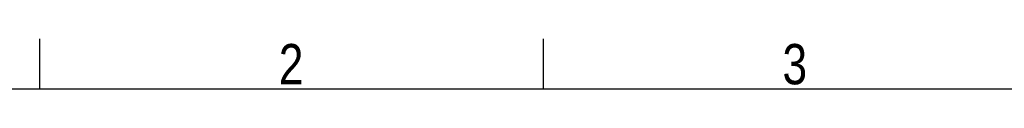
# Model space of a CAD drawing. Header units: millimetres. Extents: x 0 to 420, y 0 to 297.
# Tile 54 of 104: x 55 to 156, y 292 to 297. Entities that reach past the tile are written whole.
import ezdxf

# ---------------------------------------------------------------- set-up
doc = ezdxf.new("R2010")
doc.units = ezdxf.units.MM
doc.layers.add('CARTIGLIO', color=140, linetype='Continuous')
doc.styles.add('SLDTEXTSTYLE2', font='TXT', dxfattribs={"width": 0.821468})

msp = doc.modelspace()

# ---------------------------------------------------------------- linework, layer by layer
at = {"layer": 'CARTIGLIO', "linetype": 'Continuous'}
for p, q in [((56.92228, 291.82257), (56.92228, 296.99679)), ((108.66444, 291.82257), (108.66444, 296.99679)), ((414.8274, 291.82257), (5.18012, 291.82257))]:
    msp.add_line(p, q, dxfattribs=at)

# ---------------------------------------------------------------- texts
at = {"layer": 'CARTIGLIO', "char_height": 4.13937, "attachment_point": 2, "style": 'SLDTEXTSTYLE2'}
for s, insert in [('2', (82.7497, 296.46286)), ('3', (134.49186, 296.46286))]:
    msp.add_mtext(s, dxfattribs=dict(at, insert=insert))

doc.saveas('drawing.dxf')
